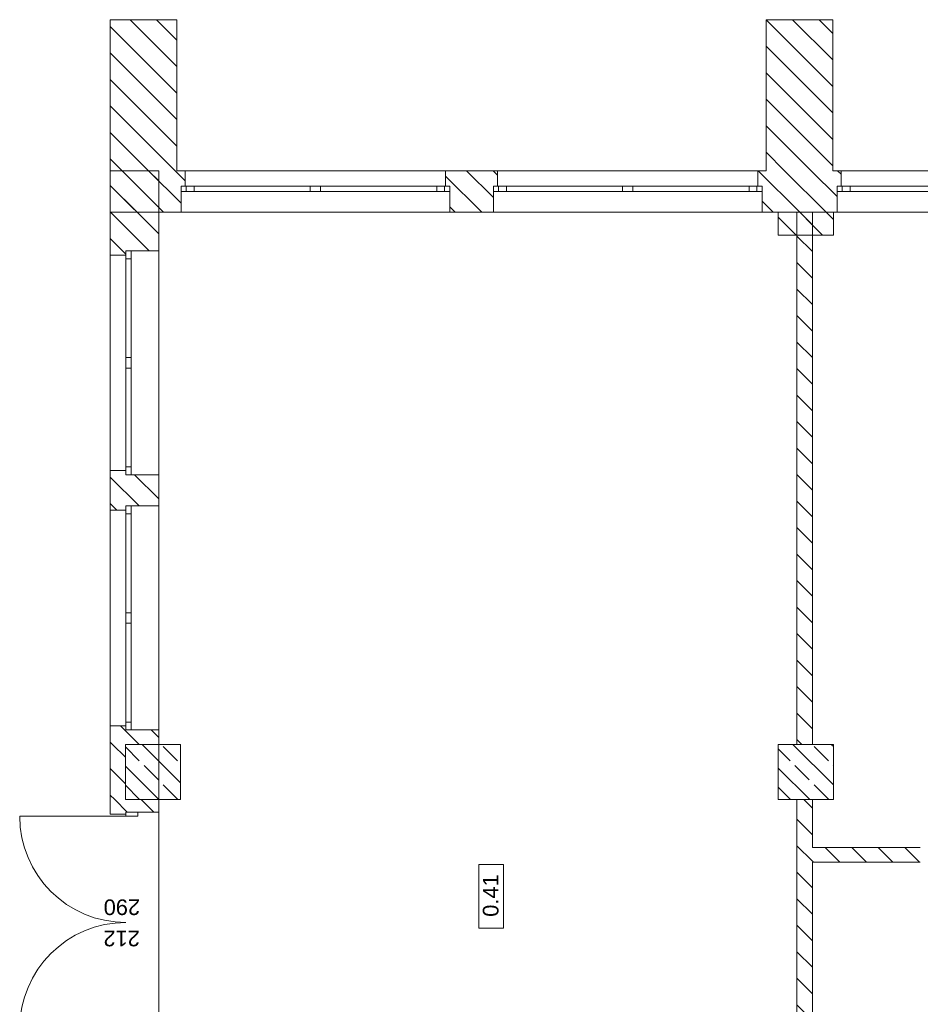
# Model space of a CAD drawing. Header units: millimetres. Extents: x -22315 to 39025, y -47720 to 770.
# Tile 5 of 28: x -22315 to -13665, y -32006 to -22550. Entities that reach past the tile are written whole.
import ezdxf

# ---------------------------------------------------------------- set-up
doc = ezdxf.new("R2010")
doc.units = ezdxf.units.MM
for name, color, linetype, lineweight in [('poziom_1 (1)_4_2D - Ogólne_Nr_pióra__19', 7, 'Continuous', 9), ('poziom_1 (1)_4_2D - Ogólne_Nr_pióra__21_Nr_pióra__7', 7, 'Continuous', 9), ('poziom_1 (1)_4_Drzwi ArchiCAD_Nr_pióra__27_Nr_pióra__7', 7, 'Continuous', 9), ('poziom_1 (1)_4_Drzwi ArchiCAD_Nr_pióra__81_Nr_pióra__4', 7, 'Continuous', 9), ('poziom_1 (1)_4_Konstrukcja - Stropy_Nr_pióra__81_Nr_pióra__4', 7, 'Continuous', 9), ('poziom_1 (1)_4_Konstrukcja - Słupy_Nr_pióra__1_Nr_pióra__7', 7, 'Continuous', 9), ('poziom_1 (1)_4_Konstrukcja - Słupy_Nr_pióra__82_Nr_pióra__10', 7, 'Continuous', 9), ('poziom_1 (1)_4_Konstrukcja - Ściany zew_Nr_pióra__107_Nr_pióra__10', 7, 'Continuous', 9), ('poziom_1 (1)_4_Konstrukcja - Ściany zew_Nr_pióra__27_Nr_pióra__7', 7, 'Continuous', 9), ('poziom_1 (1)_4_Metryczki pomieszczeń ArchiCADa_Nr_pióra__6_Nr_pióra__5', 7, 'Continuous', 9), ('poziom_1 (1)_4_Okna ArchiCADa_Nr_pióra__101_Nr_pióra__252', 7, 'Continuous', 9), ('poziom_1 (1)_4_Okna ArchiCADa_Nr_pióra__27_Nr_pióra__7', 7, 'Continuous', 9), ('poziom_1 (1)_4_Okna ArchiCADa_Nr_pióra__81_Nr_pióra__4', 7, 'Continuous', 9), ('poziom_1 (1)_4_Znaczniki drzwi ArchiCADa_Nr_pióra__7_Nr_pióra__7', 7, 'Continuous', 9)]:
    doc.layers.add(name, color=color, linetype=linetype, lineweight=lineweight)
doc.styles.add('GENERATED_STYLE_1', font='arial.ttf')
pattern_1 = [(135, (37205, -40790), (127.2792, 127.2792), [])]
pattern_2 = [(135, (37205, -40790), (183.8478, 183.8478), []), (135, (37113.08, -40881.92), (183.8478, 183.8478), [195, -65])]

msp = doc.modelspace()

# ---------------------------------------------------------------- hatches: boundary and pattern name
at = {"layer": 'poziom_1 (1)_4_2D - Ogólne_Nr_pióra__19', "linetype": 'ByBlock'}
msp.add_hatch(color=256, dxfattribs=at).paths.add_polyline_path([(-20983.2, -24399.4), (-20976.8, -24399.4), (-20976.8, -23996.8), (-21444.3, -23996.8), (-21444.3, -24003.1), (-20983.2, -24003.1)])
at = {"layer": 'poziom_1 (1)_4_Konstrukcja - Słupy_Nr_pióra__82_Nr_pióra__10', "linetype": 'ByBlock'}
h = msp.add_hatch(dxfattribs=at)
h.set_pattern_fill('BETON_ZBROJONY_0004', color=256, angle=270, style=0, pattern_type=2)
h.set_pattern_definition(pattern_2)
h.paths.add_polyline_path([(-20770, -30040), (-20770, -29510), (-21300, -29510), (-21300, -30040)])
h = msp.add_hatch(dxfattribs=at)
h.set_pattern_fill('BETON_ZBROJONY_0004', color=256, angle=270, style=0, pattern_type=2)
h.set_pattern_definition(pattern_2)
h.paths.add_polyline_path([(-14500, -30040), (-14500, -29510), (-15030, -29510), (-15030, -30040)])
at = {"layer": 'poziom_1 (1)_4_Konstrukcja - Ściany zew_Nr_pióra__107_Nr_pióra__10', "linetype": 'ByBlock'}
h = msp.add_hatch(dxfattribs=at)
h.set_pattern_fill('BLOCZKI_CERAMICZNE_0004', color=256, angle=270, style=0, pattern_type=2)
h.set_pattern_definition(pattern_1)
h.paths.add_polyline_path([(-21445, -22550), (-21445, -24000), (-20805, -24000), (-20805, -22550)])
h = msp.add_hatch(dxfattribs=at)
h.set_pattern_fill('BLOCZKI_CERAMICZNE_0004', color=256, angle=270, style=0, pattern_type=2)
h.set_pattern_definition(pattern_1)
h.paths.add_polyline_path([(-15145, -22550), (-15145, -24000), (-14505, -24000), (-14505, -22550)])
h = msp.add_hatch(dxfattribs=at)
h.set_pattern_fill('BLOCZKI_CERAMICZNE_0004', color=256, angle=270, style=0, pattern_type=2)
h.set_pattern_definition(pattern_1)
h.paths.add_polyline_path([(-21445, -24400), (-20765, -24400), (-20765, -24150), (-20725, -24150), (-20725, -24000), (-21445, -24000)])
h = msp.add_hatch(dxfattribs=at)
h.set_pattern_fill('BLOCZKI_CERAMICZNE_0004', color=256, angle=270, style=0, pattern_type=2)
h.set_pattern_definition(pattern_1)
h.paths.add_polyline_path([(-21445, -24000), (-21445, -24810), (-21295, -24810), (-21295, -24770), (-20980, -24770), (-20980, -24000)])
h = msp.add_hatch(dxfattribs=at)
h.set_pattern_fill('BLOCZKI_CERAMICZNE_0004', color=256, angle=270, style=0, pattern_type=2)
h.set_pattern_definition(pattern_1)
h.paths.add_polyline_path([(-17765, -24400), (-17765, -24150), (-17725, -24150), (-17725, -24000), (-18225, -24000), (-18225, -24150), (-18185, -24150), (-18185, -24400)])
h = msp.add_hatch(dxfattribs=at)
h.set_pattern_fill('BLOCZKI_CERAMICZNE_0004', color=256, angle=270, style=0, pattern_type=2)
h.set_pattern_definition(pattern_1)
h.paths.add_polyline_path([(-14465, -24400), (-14465, -24150), (-14425, -24150), (-14425, -24000), (-15225, -24000), (-15225, -24150), (-15185, -24150), (-15185, -24400)])
h = msp.add_hatch(dxfattribs=at)
h.set_pattern_fill('BLOCZKI_CERAMICZNE_0004', color=256, angle=270, style=0, pattern_type=2)
h.set_pattern_definition(pattern_1)
h.paths.add_polyline_path([(-15030, -24400), (-15030, -24620), (-14500, -24620), (-14500, -24400)])
h = msp.add_hatch(dxfattribs=at)
h.set_pattern_fill('BLOCZKI_CERAMICZNE_0004', color=256, angle=270, style=0, pattern_type=2)
h.set_pattern_definition(pattern_1)
h.paths.add_polyline_path([(-14700, -24400), (-14850, -24400), (-14850, -29510), (-14700, -29510)])
h = msp.add_hatch(dxfattribs=at)
h.set_pattern_fill('BLOCZKI_CERAMICZNE_0004', color=256, angle=270, style=0, pattern_type=2)
h.set_pattern_definition(pattern_1)
h.paths.add_polyline_path([(-21445, -27260), (-21295, -27260), (-21295, -27220), (-20980, -27220), (-20980, -26920), (-21295, -26920), (-21295, -26880), (-21445, -26880)])
h = msp.add_hatch(dxfattribs=at)
h.set_pattern_fill('BLOCZKI_CERAMICZNE_0004', color=256, angle=270, style=0, pattern_type=2)
h.set_pattern_definition(pattern_1)
h.paths.add_polyline_path([(-21445, -29330), (-21445, -29510), (-20980, -29510), (-20980, -29370), (-21295, -29370), (-21295, -29330)])
h = msp.add_hatch(dxfattribs=at)
h.set_pattern_fill('BLOCZKI_CERAMICZNE_0004', color=256, angle=270, style=0, pattern_type=2)
h.set_pattern_definition(pattern_1)
h.paths.add_polyline_path([(-21445, -29510), (-21445, -30040), (-21300, -30040), (-21300, -29510)])
h = msp.add_hatch(dxfattribs=at)
h.set_pattern_fill('BLOCZKI_CERAMICZNE_0004', color=256, angle=270, style=0, pattern_type=2)
h.set_pattern_definition(pattern_1)
h.paths.add_polyline_path([(-21295, -30180), (-21295, -30160), (-20980, -30160), (-20980, -30040), (-21445, -30040), (-21445, -30180)])
h = msp.add_hatch(dxfattribs=at)
h.set_pattern_fill('BLOCZKI_CERAMICZNE_0004', color=256, angle=270, style=0, pattern_type=2)
h.set_pattern_definition(pattern_1)
h.paths.add_polyline_path([(-14700, -32400), (-14700, -30040), (-14850, -30040), (-14850, -32400)])
h = msp.add_hatch(dxfattribs=at)
h.set_pattern_fill('BLOCZKI_CERAMICZNE_0004', color=256, angle=270, style=0, pattern_type=2)
h.set_pattern_definition(pattern_1)
h.paths.add_polyline_path([(-14700, -30640), (-13665, -30640), (-13665, -30500), (-14700, -30500)])

# ---------------------------------------------------------------- linework, layer by layer
at = {"layer": 'poziom_1 (1)_4_2D - Ogólne_Nr_pióra__21_Nr_pióra__7', "linetype": 'ByBlock'}
for p, q in [((-21445, -22550), (-20805, -22550)), ((-14505, -22550), (-15145, -22550))]:
    msp.add_line(p, q, dxfattribs=at)
at = {"layer": 'poziom_1 (1)_4_Drzwi ArchiCAD_Nr_pióra__27_Nr_pióra__7', "linetype": 'ByBlock'}
for p, q in [((-21295, -30160), (-21180, -30160)), ((-21295, -30180), (-21295, -30160))]:
    msp.add_line(p, q, dxfattribs=at)
at = {"layer": 'poziom_1 (1)_4_Drzwi ArchiCAD_Nr_pióra__81_Nr_pióra__4', "linetype": 'ByBlock'}
for p, q in [((-21295, -30200), (-21295, -30160)), ((-21295, -30160), (-21180, -30160)), ((-21180, -30160), (-21180, -30200)), ((-21295, -30200), (-22315, -30200)), ((-21180, -30200), (-21295, -30200))]:
    msp.add_line(p, q, dxfattribs=at)
for centre, start, end in [((-21295, -30200), 180, 270), ((-21295, -32240), 90, 180)]:
    msp.add_arc(centre, 1020, start, end, dxfattribs=at)
at = {"layer": 'poziom_1 (1)_4_Konstrukcja - Stropy_Nr_pióra__81_Nr_pióra__4', "linetype": 'ByBlock', "flags": 128}
msp.add_lwpolyline([(4215, -35450), (4215, -38750), (4215, -41036.5), (4705, -41036.5), (4705, -45260), (1255, -45260), (955, -45260), (955, -45900), (-20980, -45900), (-20980, -24400), (1830, -24400), (1830, -30460), (1335, -30460), (1335, -36015), (2985, -36015), (2985, -35450)], close=True, dxfattribs=at)
at = {"layer": 'poziom_1 (1)_4_Konstrukcja - Słupy_Nr_pióra__1_Nr_pióra__7', "linetype": 'ByBlock', "flags": 128}
for points in [[(-20770, -30040), (-20770, -29510), (-21300, -29510), (-21300, -30040)], [(-14500, -30040), (-14500, -29510), (-15030, -29510), (-15030, -30040)]]:
    msp.add_lwpolyline(points, close=True, dxfattribs=at)
at = {"layer": 'poziom_1 (1)_4_Konstrukcja - Ściany zew_Nr_pióra__27_Nr_pióra__7', "linetype": 'ByBlock'}
for p, q in [((-20725, -24000), (-20725, -24150)), ((-18225, -24000), (-18225, -24150)), ((-17725, -24000), (-17725, -24150)), ((-15225, -24000), (-15225, -24150)), ((-14425, -24000), (-14425, -24150)), ((-20725, -24150), (-20765, -24150)), ((-20765, -24150), (-20765, -24200)), ((-20765, -24200), (-20765, -24400)), ((-18225, -24150), (-18185, -24150)), ((-18185, -24150), (-18185, -24200)), ((-18185, -24200), (-18185, -24400)), ((-17725, -24150), (-17765, -24150)), ((-17765, -24150), (-17765, -24200)), ((-17765, -24200), (-17765, -24400)), ((-15225, -24150), (-15185, -24150)), ((-15185, -24150), (-15185, -24200)), ((-15185, -24200), (-15185, -24400)), ((-14425, -24150), (-14465, -24150)), ((-14465, -24150), (-14465, -24200)), ((-14465, -24200), (-14465, -24400)), ((-21295, -24810), (-21295, -24770)), ((-21295, -24770), (-21245, -24770)), ((-21245, -24770), (-20980, -24770)), ((-21445, -24810), (-21295, -24810)), ((-21445, -26880), (-21295, -26880)), ((-21295, -26880), (-21295, -26920)), ((-21295, -26920), (-21245, -26920)), ((-21245, -26920), (-20980, -26920)), ((-21295, -27260), (-21295, -27220)), ((-21295, -27220), (-21245, -27220)), ((-21245, -27220), (-20980, -27220)), ((-21445, -27260), (-21295, -27260)), ((-21445, -29330), (-21295, -29330)), ((-21295, -29330), (-21295, -29370)), ((-21295, -29370), (-21245, -29370)), ((-21245, -29370), (-20980, -29370)), ((-21295, -30180), (-21295, -30160)), ((-21295, -30160), (-21180, -30160)), ((-21180, -30160), (-20980, -30160)), ((-21445, -30180), (-21295, -30180))]:
    msp.add_line(p, q, dxfattribs=at)
at = {"layer": 'poziom_1 (1)_4_Konstrukcja - Ściany zew_Nr_pióra__27_Nr_pióra__7', "linetype": 'ByBlock', "flags": 128}
for points in [[(-21445, -22550), (-21445, -24000)], [(-20805, -24000), (-20805, -22550)], [(-15145, -22550), (-15145, -24000)], [(-14505, -24000), (-14505, -22550)], [(-21445, -24000), (-21445, -24400)], [(-21445, -24000), (-21445, -24810)], [(-20980, -24000), (-21445, -24000)], [(-20980, -24770), (-20980, -24000)], [(-20725, -24000), (-20805, -24000)], [(-17725, -24000), (-18225, -24000)], [(-15145, -24000), (-15225, -24000)], [(-14425, -24000), (-14505, -24000)], [(-21445, -24400), (-20765, -24400)], [(-18185, -24400), (-17765, -24400)], [(-15185, -24400), (-15030, -24400)], [(-15030, -24400), (-15030, -24620)], [(-14850, -24400), (-14850, -29510)], [(-14700, -29510), (-14700, -24400)], [(-14500, -24400), (-14465, -24400)], [(-14500, -24620), (-14500, -24400)], [(-15030, -24620), (-14500, -24620)], [(-21445, -26880), (-21445, -27260)], [(-20980, -27220), (-20980, -26920)], [(-21445, -29330), (-21445, -30180)], [(-20980, -29510), (-20980, -29370)], [(-20980, -30160), (-20980, -30040)], [(-14850, -30040), (-14850, -32400)], [(-14700, -30500), (-14700, -30040)], [(-13665, -30500), (-14700, -30500)], [(-14700, -32400), (-14700, -30640)], [(-14700, -30640), (-13665, -30640)]]:
    msp.add_lwpolyline(points, dxfattribs=at)
at = {"layer": 'poziom_1 (1)_4_Metryczki pomieszczeń ArchiCADa_Nr_pióra__6_Nr_pióra__5', "linetype": 'ByBlock'}
for p, q in [((-17904, -31273.8), (-17904, -30663.8)), ((-17904, -30663.8), (-17668.3, -30663.8)), ((-17668.3, -30663.8), (-17668.3, -31273.8)), ((-17668.3, -31273.8), (-17904, -31273.8))]:
    msp.add_line(p, q, dxfattribs=at)
at = {"layer": 'poziom_1 (1)_4_Okna ArchiCADa_Nr_pióra__101_Nr_pióra__252', "linetype": 'ByBlock'}
for p, q in [((-20640, -24150), (-20765, -24150)), ((-20765, -24200), (-20640, -24200)), ((-20640, -24200), (-20640, -24150)), ((-19475, -24150), (-19525, -24150)), ((-19525, -24150), (-19525, -24200)), ((-19525, -24200), (-19475, -24200)), ((-19425, -24150), (-19475, -24150)), ((-19475, -24200), (-19425, -24200)), ((-19425, -24200), (-19425, -24150)), ((-18185, -24150), (-18310, -24150)), ((-18310, -24150), (-18310, -24200)), ((-18310, -24200), (-18185, -24200)), ((-17640, -24150), (-17765, -24150)), ((-17765, -24200), (-17640, -24200)), ((-17640, -24200), (-17640, -24150)), ((-16475, -24150), (-16525, -24150)), ((-16525, -24150), (-16525, -24200)), ((-16525, -24200), (-16475, -24200)), ((-16425, -24150), (-16475, -24150)), ((-16475, -24200), (-16425, -24200)), ((-16425, -24200), (-16425, -24150)), ((-15185, -24150), (-15310, -24150)), ((-15310, -24150), (-15310, -24200)), ((-15310, -24200), (-15185, -24200)), ((-14340, -24150), (-14465, -24150)), ((-14465, -24200), (-14340, -24200)), ((-14340, -24200), (-14340, -24150)), ((-21295, -24770), (-21295, -24845)), ((-21245, -24845), (-21245, -24770)), ((-21295, -24845), (-21245, -24845)), ((-21245, -25795), (-21295, -25795)), ((-21295, -25795), (-21295, -25845)), ((-21245, -25845), (-21245, -25795)), ((-21295, -25845), (-21295, -25895)), ((-21295, -25895), (-21245, -25895)), ((-21245, -25895), (-21245, -25845)), ((-21245, -26845), (-21295, -26845)), ((-21295, -26845), (-21295, -26920)), ((-21245, -26920), (-21245, -26845)), ((-21295, -27220), (-21295, -27295)), ((-21245, -27295), (-21245, -27220)), ((-21295, -27295), (-21245, -27295)), ((-21245, -28245), (-21295, -28245)), ((-21295, -28245), (-21295, -28295)), ((-21245, -28295), (-21245, -28245)), ((-21295, -28295), (-21295, -28345)), ((-21295, -28345), (-21245, -28345)), ((-21245, -28345), (-21245, -28295)), ((-21245, -29295), (-21295, -29295)), ((-21295, -29295), (-21295, -29370)), ((-21245, -29370), (-21245, -29295))]:
    msp.add_line(p, q, dxfattribs=at)
at = {"layer": 'poziom_1 (1)_4_Okna ArchiCADa_Nr_pióra__27_Nr_pióra__7', "linetype": 'ByBlock'}
for p, q in [((-20765, -24150), (-20765, -24200)), ((-20725, -24150), (-20765, -24150)), ((-18225, -24150), (-18185, -24150)), ((-18185, -24150), (-18185, -24200)), ((-17765, -24150), (-17765, -24200)), ((-17725, -24150), (-17765, -24150)), ((-15225, -24150), (-15185, -24150)), ((-15185, -24150), (-15185, -24200)), ((-14465, -24150), (-14465, -24200)), ((-14425, -24150), (-14465, -24150)), ((-21295, -24770), (-21245, -24770)), ((-21295, -24810), (-21295, -24770)), ((-21295, -26880), (-21295, -26920)), ((-21295, -26920), (-21245, -26920)), ((-21295, -27220), (-21245, -27220)), ((-21295, -27260), (-21295, -27220)), ((-21295, -29330), (-21295, -29370)), ((-21295, -29370), (-21245, -29370))]:
    msp.add_line(p, q, dxfattribs=at)
at = {"layer": 'poziom_1 (1)_4_Okna ArchiCADa_Nr_pióra__81_Nr_pióra__4', "linetype": 'ByBlock'}
for p, q in [((-20725, -24000), (-18225, -24000)), ((-17725, -24000), (-15225, -24000)), ((-14425, -24000), (-11925, -24000)), ((-20715, -24150), (-20715, -24200)), ((-19525, -24150), (-20640, -24150)), ((-20640, -24200), (-19525, -24200)), ((-18310, -24150), (-19425, -24150)), ((-19425, -24200), (-18310, -24200)), ((-18235, -24150), (-18235, -24200)), ((-17715, -24150), (-17715, -24200)), ((-16525, -24150), (-17640, -24150)), ((-17640, -24200), (-16525, -24200)), ((-15310, -24150), (-16425, -24150)), ((-16425, -24200), (-15310, -24200)), ((-15235, -24150), (-15235, -24200)), ((-14415, -24150), (-14415, -24200)), ((-13225, -24150), (-14340, -24150)), ((-14340, -24200), (-13225, -24200)), ((-20765, -24400), (-18185, -24400)), ((-17765, -24400), (-15185, -24400)), ((-14465, -24400), (-11885, -24400)), ((-20980, -26920), (-20980, -24770)), ((-21445, -26880), (-21445, -24810)), ((-21295, -24845), (-21295, -25795)), ((-21245, -25795), (-21245, -24845)), ((-21295, -25895), (-21295, -26845)), ((-21245, -26845), (-21245, -25895)), ((-20980, -29370), (-20980, -27220)), ((-21445, -29330), (-21445, -27260)), ((-21295, -27295), (-21295, -28245)), ((-21245, -28245), (-21245, -27295)), ((-21295, -28345), (-21295, -29295)), ((-21245, -29295), (-21245, -28345))]:
    msp.add_line(p, q, dxfattribs=at)

# ---------------------------------------------------------------- texts
at = {"layer": 'poziom_1 (1)_4_Metryczki pomieszczeń ArchiCADa_Nr_pióra__6_Nr_pióra__5', "linetype": 'ByBlock', "insert": (-17866.7, -31165.1), "char_height": 150, "attachment_point": 1, "rotation": 90, "style": 'GENERATED_STYLE_1'}
msp.add_mtext('\\A1;0.41', dxfattribs=at)
at = {"layer": 'poziom_1 (1)_4_Znaczniki drzwi ArchiCADa_Nr_pióra__7_Nr_pióra__7', "linetype": 'ByBlock', "char_height": 150, "attachment_point": 7, "rotation": 180, "style": 'GENERATED_STYLE_1'}
for s, insert in [('\\A1;290', (-21158.6, -30996.3)), ('\\A1;212', (-21161.1, -31298.7))]:
    msp.add_mtext(s, dxfattribs=dict(at, insert=insert))

doc.saveas('drawing.dxf')
